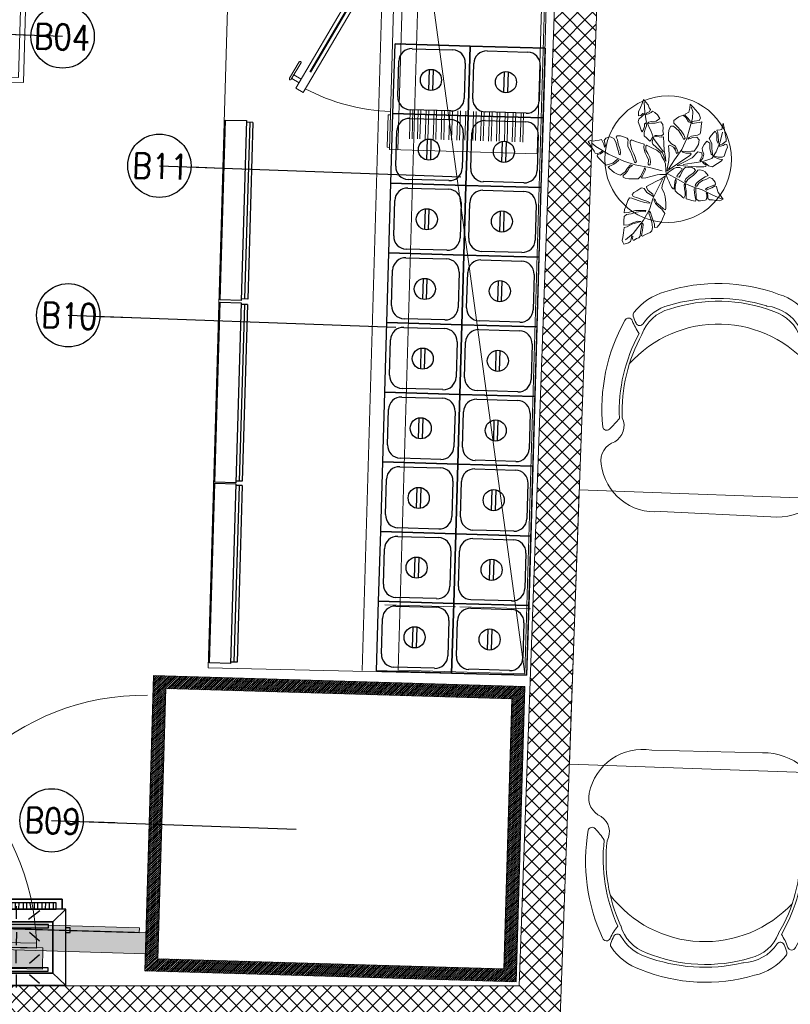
# Model space of a CAD drawing. Header units: millimetres. Extents: x 256680 to 410391, y -77299 to -22623.
# Tile 6 of 202: x 259610 to 261436, y -30988 to -28656. Entities that reach past the tile are written whole.
import ezdxf

# ---------------------------------------------------------------- set-up
doc = ezdxf.new("R2010")
doc.units = ezdxf.units.MM
doc.header["$LTSCALE"] = 2.5
doc.linetypes.add('DASHDOT2', pattern=[0.5, 0.25, -0.125, 0, -0.125])
doc.linetypes.add('DASHED', pattern=[19.05, 12.7, -6.35])
for name, color, linetype, lineweight in [('A-WALL', 7, 'Continuous', 30), ('CKD Equipments', 252, 'Continuous', 0), ('ELEVATION 1', 143, 'Continuous', 18), ('ELEVATION 3', 23, 'Continuous', 13), ('ELEVATION 4', 157, 'Continuous', 9), ('Equipments CKD', 252, 'Continuous', 0), ('FURNITURES', 30, 'Continuous', 15), ('HATCH LIGHT', 250, 'Continuous', 0), ('K Equipment', 30, 'Continuous', 9), ('ROOM TEXT', 7, 'Continuous', 5), ('TREES', 55, 'Continuous', 5)]:
    doc.layers.add(name, color=color, linetype=linetype, lineweight=lineweight)
for name, color, linetype in [('EQUI.', 4, 'Continuous'), ('FAINTEQUIP', 253, 'Continuous'), ('kitchen equip1', 8, 'Continuous')]:
    doc.layers.add(name, color=color, linetype=linetype)
doc.styles.add('MTEXT', font='romans.shx', dxfattribs={"width": 0.85})
doc.styles.get("Standard").update_dxf_attribs({"font": 'GOTHIC.TTF'})
doc.dimstyles.new('AJKD_30', dxfattribs={"dimscale": 30, "dimtxt": 2, "dimasz": 1, "dimexe": 0.8, "dimexo": 0.8, "dimgap": 0.5, "dimtad": 1, "dimdec": 0, "dimzin": 0, "dimdsep": 46, "dimtxsty": 'Standard', "dimblk": 'ARCHTICK', "dimcen": 0.125, "dimclrd": 251, "dimclre": 251, "dimclrt": 42, "dimadec": 0, "dimazin": 0, "dimtfac": 1, "dimtdec": 0, "dimtix": 1, "dimtmove": 0, "dimatfit": 3, "dimfxl": 1, "dimtolj": 1, "dimtzin": 0, "dimarcsym": 1})

# ---------------------------------------------------------------- blocks, each defined once
blk = doc.blocks.new('04P-CH~1')
blk.add_line((-0.6031, 0.6002), (-0.3259, 0.597))
for centre, radius, start, end in [((-0.6123, 0.4516), 0.1489, 86.4583, 170.8444), ((-0.3081, 0.4618), 0.1363, 9.1324, 97.5079), ((-0.7092, 0.4672), 0.0508, 170.8444, 251.0023), ((-0.2234, 0.474), 0.0508, 290.5941, 10.752), ((-0.7491, 0.3792), 0.0464, 334.7034, 59.6721), ((-0.181, 0.3871), 0.0464, 121.9243, 206.893), ((-0.0151, 0.2198), 0.2488, 135.03, 143.5831), ((-0.184, 0.3885), 0.01, 12.6352, 135.03), ((-0.3026, 0.3344), 0.456, 173.9296, 208.6243), ((-0.7462, 0.3807), 0.01, 46.5664, 168.9611), ((-0.9103, 0.2073), 0.2488, 38.0132, 46.5664), ((-0.6261, 0.3299), 0.456, 332.972, 7.6668), ((-0.3125, 0.3391), 0.4025, 176.9457, 208.3688), ((-0.3123, 0.339), 0.3954, 177.0537, 208.5232), ((-0.6165, 0.3348), 0.3954, 333.0732, 4.5427), ((-0.6164, 0.3348), 0.4025, 333.2275, 4.6507), ((-0.465, 0.421), 0.2985, 220.6848, 320.3883), ((-0.5509, 0.0634), 0.1433, 143.887, 158.5326), ((-0.5651, 0.1825), 0.1, 198.8658, 254.7715), ((-0.3595, 0.1854), 0.1, 286.8249, 342.7306), ((-0.3704, 0.0659), 0.1433, 23.0638, 37.7094), ((-0.6657, 0.118), 0.01, 32.6756, 154.5721), ((-0.5651, 0.1825), 0.1095, 212.6756, 265.1902), ((-0.3595, 0.1854), 0.1095, 286.8249, 328.9208), ((-0.2571, 0.1237), 0.01, 27.0243, 148.9208), ((-0.3704, 0.0659), 0.1371, 18.8979, 27.0243), ((-0.6935, 0.1195), 0.01, 200.826, 338.5326), ((-0.6722, 0.1012), 0.01, 162.6985, 217.1873), ((-0.5509, 0.0634), 0.1371, 154.5721, 162.6985), ((-0.3595, 0.1854), 0.1445, 286.8249, 324.409), ((-0.2501, 0.1071), 0.01, 324.409, 18.8979), ((-0.2294, 0.126), 0.01, 203.0638, 340.7704), ((-0.5651, 0.1825), 0.1445, 217.1873, 254.7715), ((-0.4661, 0.4573), 0.3918, 251.3562, 290.2402), ((-0.4624, 0.4792), 0.4208, 254.8305, 288.6631), ((-0.5751, 0.0635), 0.01, 75.1708, 85.1902), ((-0.4661, 0.456), 0.435, 251.649, 289.9474)]:
    blk.add_arc(centre, radius, start, end)
blk = doc.blocks.new('Table chair 1')
at = {"layer": 'FURNITURES'}
blk.add_lwpolyline([(-325, 325), (-325, -325), (325, -325), (325, 325)], close=True, dxfattribs=at)
at = {"layer": 'FURNITURES', "xscale": 946.5666576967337, "yscale": 946.5666576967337, "zscale": 946.5666576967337, "rotation": 180}
blk.add_blockref('04P-CH~1', (-439.7, 845.5), dxfattribs=at)
at = {"layer": 'FURNITURES', "xscale": -946.5666576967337, "yscale": 946.5666576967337, "zscale": 946.5666576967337}
blk.add_blockref('04P-CH~1', (-439.7, -850), dxfattribs=at)
blk = doc.blocks.new('sdfvx')
at = {"layer": 'TREES'}
for p, q in [((2.9, 3.2), (23.7, -7.5)), ((23.7, -7.5), (56.9, -26.3)), ((56.9, -26.3), (77.7, -35.4)), ((77.7, -35.4), (104.4, -43.9)), ((104.4, -43.9), (135.7, -59.1)), ((135.7, -59.1), (160.2, -69.7))]:
    blk.add_line(p, q, dxfattribs=at)
for points in [[(-1.3, 38.9), (-10.2, 63.8), (-20.1, 72.7), (-38.5, 89.1), (-41, 94.8), (-40, 99.2), (-37.3, 106.3), (-39.7, 109.6), (-43.8, 101.4), (-47.3, 97), (-51.7, 101.3), (-56.3, 106.6), (-63.8, 112.6), (-64.3, 123), (-61.4, 131.8), (-57.4, 142.4), (-57.9, 150.7), (-62.5, 147.3), (-63.1, 140.3), (-66.7, 129.6), (-69.9, 124.7), (-73, 128.9), (-76.7, 141), (-81.1, 153.7), (-79.6, 161.3), (-71, 168.8), (-62.4, 177.1), (-67.7, 177.4), (-73.1, 171.6), (-80.7, 171), (-79.9, 182.5), (-74.7, 195), (-69.7, 206.8), (-65.6, 218.2), (-52.1, 202.6), (-49.2, 193.9), (-45.2, 189.6), (-48.3, 182.9), (-55.8, 179.5), (-58.2, 174.4), (-51.6, 177.2), (-43.2, 180.6), (-40.1, 184.7), (-32.8, 180.7), (-24.7, 173.7), (-18.8, 162.9), (-29.3, 155.8), (-42, 154.3), (-50.9, 153), (-51.1, 148.9), (-42.3, 149.3), (-31.9, 149.5), (-21.4, 153), (-15.1, 153.7), (-10, 145.9), (-8.3, 134.5), (-9.4, 127.2), (-7.5, 117.4), (-13.9, 112.9), (-26.6, 113.9), (-32.9, 113.6), (-33, 110.2), (-27.1, 110.6), (-14, 109.2), (-8.2, 109.6), (-7.2, 90.4), (-5.9, 70.7), (-1.8, 49.8)], [(165.3, 149.4), (168, 135.7), (170.3, 123.2), (173.6, 104), (174.2, 97.3), (162.8, 88.9), (155.4, 86.4), (153.3, 82.6), (157.9, 82.5), (165.2, 84.5), (171.4, 88.6), (176.4, 87.9), (177.7, 79.6), (174, 71.6), (168.5, 54.1), (162.5, 51.5), (150.8, 51.1), (141, 53.5), (137.8, 52), (142, 49.8), (155.1, 45.4), (163, 44.3), (161, 40.6), (154.2, 36), (144.2, 29.8), (134.1, 22.7), (122.5, 26.3), (113, 34.8), (105.2, 36.9), (109.2, 32.8), (116.2, 28.3), (115.5, 23.8), (108.8, 23.2), (87.1, 23.3), (50.4, 25.6), (31.9, 26.7), (52.7, 37.4), (75.6, 49.3), (91.7, 66.2), (103.1, 64), (104.3, 54.8), (97.8, 41.5), (99.6, 39.8), (106.4, 48.4), (109, 59.7), (105.8, 69.2), (104.5, 77.5), (110, 87.8), (118, 97.8), (126.8, 91.5), (127.1, 76.3), (130.8, 60.1), (135.3, 55.9), (133.8, 66.7), (132, 78.6), (132.6, 89.7), (128.7, 98.3), (124.6, 105), (130.5, 114.2), (137.8, 122.3), (142.4, 126.7), (147.2, 117.4), (147.2, 99.7), (150.4, 90.6), (152.3, 96.9), (151.2, 113.8), (150.3, 121.5), (146.8, 129.1), (156.6, 130.2), (161.3, 131.1)], [(-226.4, 96.3), (-222.5, 90.6), (-218.1, 84.3), (-214.3, 76.7), (-209.3, 68.5), (-205.8, 62.3), (-199.3, 61.8), (-192.5, 63.4), (-185, 69.4), (-184.2, 65.8), (-190.2, 60.5), (-199.7, 59.2), (-200.3, 54.9), (-197, 50), (-189, 41.8), (-182.1, 34.7), (-173.8, 27.7), (-164.1, 30.8), (-154.9, 33.8), (-148, 39), (-141.9, 44.3), (-137.8, 41.9), (-144.9, 35.5), (-151.8, 30.7), (-159.8, 27.1), (-164.9, 25.1), (-168.4, 22.1), (-163.4, 17.4), (-150.9, 6.4), (-141, 1.5), (-132.1, -0.7), (-118.9, 8.4), (-112.5, 19.4), (-103.6, 28.7), (-97.7, 26.9), (-106.5, 20.7), (-112, 10.1), (-119.2, 2.7), (-124.9, -2.6), (-124.6, -7.1), (-118.5, -10.1), (-108.5, -11.6), (-96.6, -11.5), (-81.3, -12), (-74.5, -4.6), (-66.8, 9.3), (-62, 21.4), (-59.9, 14.5), (-66.7, 0.5), (-70.1, -4.8), (-71.8, -7.6), (-70, -10.1), (-59.2, -8.5), (-44.6, -5.3), (-36.4, -3.4), (-25.8, -0.1), (-18.2, 1), (-0.1, 1), (-1.3, 14.4), (-2.3, 32.1), (-6.4, 42.9), (-13, 52.6), (-16.8, 62.8), (-27.5, 71), (-39.3, 77.5), (-56.6, 86.2), (-59.3, 82.6), (-58.7, 71.5), (-53.1, 61.5), (-47.6, 50.5), (-45.4, 38.3), (-46.3, 28.8), (-49.6, 27.5), (-52.7, 30.6), (-50.9, 43.1), (-57.1, 55.4), (-61.2, 63.5), (-64.8, 78.1), (-64.2, 88.6), (-76.4, 92.5), (-88.6, 96.5), (-100.7, 101.3), (-104.7, 97.9), (-104.8, 90.9), (-99.2, 72), (-94.2, 60.8), (-90.2, 51.4), (-86.5, 37.2), (-91.3, 34.8), (-97.1, 49.7), (-102.7, 65.5), (-110.9, 82.1), (-111.5, 93.2), (-109.9, 101.8), (-113.6, 106.3), (-126.6, 110.8), (-132.6, 112.5), (-142.2, 112.6), (-145.3, 109.5), (-141.2, 101.4), (-139, 88.8), (-133.4, 73), (-132.6, 63.2), (-133.4, 57.6), (-136.8, 58.5), (-138.6, 67.1), (-142, 80.4), (-145.6, 95), (-151.7, 105.1), (-161.5, 110.5), (-166.9, 109.5), (-174.9, 105.8), (-180.3, 99.1), (-175.7, 85.2), (-179.4, 80.5), (-180.9, 88.6), (-184.6, 96.6), (-187.4, 101.9), (-194.7, 99.9), (-204.5, 99.1), (-210.9, 97.3), (-219.5, 99)], [(165.1, -71.2), (159.6, -74.1), (154.6, -75.3), (145.4, -74.3), (134.4, -73), (125.4, -72.4), (121.2, -68.6), (120.5, -61.7), (119.5, -53.5), (116.4, -52.4), (117.8, -58.4), (118, -66.2), (116.4, -72.4), (113.3, -73.9), (106.1, -74.4), (99.3, -75.4), (93.8, -75.2), (87.5, -69.5), (86.7, -57.8), (86.1, -48.1), (85.7, -40), (81.7, -40.7), (82.2, -53), (84, -64.8), (85.6, -72.1), (86, -76), (83.9, -76.7), (74, -74.3), (65.6, -71.8), (57.6, -69.4), (58.1, -59.2), (57.7, -46.3), (56.1, -35.4), (56.3, -29.3), (53.9, -26.1), (52.1, -29.7), (53, -40.8), (55.2, -50.7), (54.8, -59.7), (51.1, -67.5), (47, -64.7), (41.7, -59.4), (33.7, -54.4), (25.8, -46.5), (26, -34.3), (29.2, -20.6), (28.5, -12.1), (25.8, -15.3), (24.9, -21.9), (24.1, -31.8), (23, -37.1), (23.3, -41.6), (20.5, -41.2), (16.6, -36.5), (11.4, -28), (8.7, -20.2), (4, -10.5), (0, 0), (6.9, 7.7), (15.7, 13.2), (22, 18.4), (29.3, 20.6), (39.7, 20.7), (46, 17.5), (43.2, 11.8), (36.5, 3.4), (32.2, -2.1), (31.3, -6.4), (37.3, -7.3), (41.9, -1.5), (48.6, 13.3), (52.7, 19.4), (56.9, 21.7), (65.2, 21.5), (75, 20.1), (81.5, 18.5), (84.9, 12.6), (78.6, 5.1), (66, -4.3), (57.2, -11.8), (54.6, -18.8), (56.7, -22), (62.7, -14.2), (71.1, -7.3), (79.6, -1.5), (86.6, 6.9), (92, 13.2), (97.6, 14), (106.7, 12), (113.3, 8.8), (122.3, -2.1), (113.4, -6), (97.1, -16.5), (89.3, -23.5), (85.4, -28.4), (84.1, -33.3), (89, -32.7), (94.3, -24.8), (105.1, -16.7), (114.6, -13.3), (125.3, -8), (133, -10.7), (138.6, -16.4), (142.1, -21.4), (143.2, -27.9), (131.4, -33), (120.9, -37), (114.1, -41.5), (116.9, -44.5), (124.5, -40.7), (132, -37.9), (142.5, -32.1), (145.8, -33.8), (147.3, -38.9), (151, -51.6), (157.4, -60.3), (163.3, -68.5)], [(-123.3, -201.7), (-115.2, -199.8), (-109.7, -197.5), (-103.9, -193.6), (-101.9, -186.6), (-99.6, -177.6), (-96.6, -178.6), (-97.7, -186.2), (-96.2, -190.1), (-93, -189.5), (-86.1, -185.3), (-79.5, -182.6), (-75.7, -177.9), (-74, -166.3), (-71.8, -151), (-70.6, -142.4), (-67.8, -140.7), (-66.9, -145.5), (-68.2, -160.6), (-71.6, -175.8), (-68.4, -178.3), (-59.5, -173.5), (-52.9, -170.8), (-46.7, -167.6), (-41.8, -162.6), (-39.4, -153.1), (-41.9, -137.7), (-45.2, -124.7), (-50, -111.1), (-48.8, -106), (-45.6, -109.1), (-43.5, -116.7), (-39.5, -128.1), (-33.8, -143), (-33.6, -152.9), (-25.7, -152.5), (-17.5, -141.2), (-13.6, -136), (-10.4, -128.2), (-3.8, -112.8), (-12.3, -100), (-21, -93.4), (-31.4, -83.1), (-34.5, -75.4), (-35.3, -70.1), (-32.1, -73.1), (-28, -81), (-18.3, -89.1), (-7.8, -99), (-2.4, -101.8), (-1.3, -97.3), (-1.1, -81.2), (-2.8, -64.4), (-6.2, -52), (-12.8, -40.1), (-11.6, -31.5), (-1.8, -3.3), (-15.6, -12.7), (-30.1, -19.5), (-56.8, -34.4), (-57, -36.5), (-52.4, -45.6), (-38.5, -56.1), (-36.4, -63.7), (-41.7, -60.3), (-56.4, -51.8), (-64.2, -39.6), (-70.3, -38.2), (-71, -37.8), (-73.4, -39.2), (-84.9, -46.4), (-93.4, -51.9), (-98.3, -56.9), (-95.6, -63), (-83.6, -66.8), (-70.3, -71.8), (-53.5, -77.8), (-46.3, -81.5), (-49.5, -82.1), (-63.3, -80.6), (-81.6, -74.3), (-99.8, -67.6), (-106.5, -67.1), (-111.7, -74.2), (-116.5, -89.6), (-120.7, -100.9), (-122.1, -110.6), (-110.6, -109.6), (-88.9, -103.4), (-71.2, -103.3), (-59.3, -103.5), (-60.4, -107.5), (-73.3, -106.7), (-86.6, -108.9), (-101.8, -113.5), (-115.1, -115.7), (-121.6, -121.5), (-122.8, -133.3), (-123.1, -146.2), (-109.4, -145.1), (-97.1, -139.1), (-81.9, -134.5), (-73.3, -135.7), (-83.6, -138.9), (-99.9, -143.8), (-113.4, -151.2), (-121.9, -152.6), (-124.2, -168.4), (-126.1, -181.6), (-127.3, -190.3), (-125.5, -195.2)]]:
    blk.add_lwpolyline(points, close=True, dxfattribs=at)
for points in [[(-7.7, 66.8), (-34.5, 102.6), (-43.2, 125.8), (-58.3, 156.2), (-62.1, 181.6), (-63.4, 210.4)], [(2.2, 10.2), (5, 26.5), (7.7, 41.8), (8.4, 57.4), (7.3, 73.8), (6.7, 84), (10.9, 85.4), (20.8, 79.9), (26.7, 71.5), (30.3, 61.8), (35.2, 64.2), (32.3, 72.2), (26.8, 83.1), (15.1, 89.8), (6.3, 99.2), (6.9, 110.2), (7.1, 121.9), (9.1, 132.2), (13.9, 141.1), (21, 141.1), (36.3, 127.8), (44, 114.5), (50.8, 101.9), (54.9, 105.9), (50.8, 116.1), (43.8, 127.2), (30.5, 140.8), (22.2, 149.5), (22.3, 157.1), (29.8, 163.6), (36.9, 167.7), (48.9, 173), (57.9, 165.2), (64.3, 153.6), (70.6, 151.7), (68.9, 157.5), (61, 166.2), (54, 173.3), (55.4, 176.1), (65.7, 181.2), (68.5, 193.5), (70.1, 204.9), (77.6, 196.7), (85.9, 187.4), (95.3, 175.5), (99.2, 163.8), (95.7, 157.2), (81.7, 155.2), (73.9, 153.2), (76.3, 148.9), (88.2, 150.7), (97, 152), (103.2, 153.1), (101.4, 140.7), (100.2, 128.7), (98.3, 118.9), (91.2, 115.3), (73.5, 112.3), (66.4, 108.3), (63.1, 103.2), (69.4, 104.8), (77, 108.3), (88.7, 108.6), (96.2, 101), (93.8, 87.6), (88.4, 78.3), (81.4, 68.2), (73.3, 68.3), (56, 67.8), (45, 68.4), (48.1, 65.4), (57.4, 63), (70.4, 62.2), (72.5, 59.3), (68.4, 55.4), (58.9, 49.1), (48.3, 42.1), (2.2, 10.2)], [(7.1, 16.6), (24.6, 42.9), (45.7, 73.3), (59.9, 105.2), (68.8, 135.8), (76.5, 164.5), (77.1, 183.1), (72.5, 197)], [(49, 29.8), (74.4, 33.8), (106, 38.8), (132.5, 47.2), (145.5, 66.6), (156.7, 95.3), (163.7, 123.1)], [(-11.4, 11.4), (-48.8, 21.2), (-90, 28.5), (-123.3, 39), (-167.1, 59.3), (-204.3, 81.9), (-215.3, 91.4)], [(-10.9, -12.4), (-38, -67.1), (-48.5, -100.9), (-65.4, -131.7), (-95.4, -170.4), (-117.8, -189)]]:
    blk.add_lwpolyline(points, dxfattribs=at)
for radius, start, end in [(74.1, 67.956, 75.265), (74.1, 51.3208, 54.2527), (101.6, 19.2215, 20.0213), (74.1, 9.8228, 13.0821), (101.6, 238.6692, 240.9865)]:
    blk.add_arc((2.6, 7.3), radius, start, end, dxfattribs=at)
blk = doc.blocks.new('G$C90A9299F')
at = {"layer": 'CKD Equipments'}
h = blk.add_hatch(dxfattribs=at)
h.set_pattern_fill('ANSI36', color=55, angle=360)
h.set_pattern_definition([(135, (-2880078.5, -3501379.5), (-6.1739260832, 1.6837980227), [7.9375, -1.5875, 0, -1.5875])])
h.paths.add_polyline_path([(598, 896), (610, 896), (610, 1465), (598, 1465)])
at = {"layer": 'CKD Equipments', "ltscale": 0.25}
h = blk.add_hatch(dxfattribs=at)
h.set_pattern_fill('ANSI31', color=4)
h.set_pattern_definition([(45, (-606493, 32858.5), (-2.24506403, 2.24506403), [])])
h.paths.add_polyline_path([(0, 880), (700, 880), (700, 0), (0, 0)])
h.paths.add_polyline_path([(30, 850), (670, 850), (670, 30), (30, 30)], flags=16)
at = {"layer": 'FAINTEQUIP'}
h = blk.add_hatch(dxfattribs=at)
h.set_pattern_fill('INSUL', color=4, angle=90)
h.set_pattern_definition([(360, (-12508187.531, 260434.304), (2e-14, 9.525), []), (360, (-12508187.531, 260437.479), (2e-14, 9.525), [3.175, -3.175]), (360, (-12508187.531, 260440.654), (2e-14, 9.525), [3.175, -3.175])])
h.paths.add_polyline_path([(609, 880), (609, 1480), (659, 1480), (659, 880)])
at = {"layer": 'CKD Equipments', "elevation": 0.1}
blk.add_lwpolyline([(609, 880), (609, 1480), (659, 1480), (659, 880), (609, 880)], dxfattribs=at)
blk.add_lwpolyline([(598, 896), (610, 896), (610, 1465), (598, 1465)], close=True, dxfattribs=at)
at = {"layer": 'CKD Equipments', "ltscale": 0.25}
blk.add_lwpolyline([(0, 880), (700, 880), (700, 0), (0, 0), (0, 880)], dxfattribs=at)
blk.add_lwpolyline([(30, 850), (670, 850), (670, 30), (30, 30)], close=True, dxfattribs=at)
at = {"layer": 'CKD Equipments'}
blk.add_arc((631, 881.8, 0.1), 584.2, 93.243, 178.8996, dxfattribs=at)
blk = doc.blocks.new('SAA311A')
for p, q in [((8868, -106.88), (8874.92, -106.88)), ((8868, -107.5), (8874.92, -107.5)), ((8868, -108.75), (8874.92, -108.75)), ((8868, -109.37), (8874.92, -109.37)), ((8868, -110.62), (8874.92, -110.62)), ((8868, -111.25), (8874.92, -111.25)), ((8868, -112.5), (8874.92, -112.5)), ((8868, -113.12), (8874.92, -113.12)), ((8868, -114.38), (8874.92, -114.38)), ((8868, -115), (8874.92, -115)), ((8868, -116.25), (8874.92, -116.25)), ((8868, -116.87), (8874.92, -116.87)), ((8868, -118.12), (8874.92, -118.12)), ((8868, -118.75), (8874.92, -118.75)), ((8868, -120), (8874.92, -120)), ((8868, -120.62), (8874.92, -120.62)), ((8868, -121.88), (8874.92, -121.88)), ((8868, -122.5), (8874.92, -122.5)), ((8868, -123.75), (8874.92, -123.75)), ((8868, -124.37), (8874.92, -124.37)), ((8868, -125.62), (8874.92, -125.62)), ((8868, -126.25), (8874.92, -126.25)), ((8868, -127.5), (8874.92, -127.5)), ((8868, -128.12), (8874.92, -128.12)), ((8868, -129.38), (8874.92, -129.38)), ((8868, -130), (8874.92, -130)), ((8868, -131.25), (8874.92, -131.25)), ((8868, -131.87), (8874.92, -131.87)), ((8868, -133.12), (8874.92, -133.12)), ((8868, -133.75), (8874.92, -133.75)), ((8822.72, -138.42), (8863.74, -160.99)), ((8826.85, -138.42), (8864.7, -159.24)), ((8863.74, -160.99), (8864.7, -159.24))]:
    blk.add_line(p, q)
for points in [[(8877.66, -138.42), (8821.66, -138.42), (8821.66, -103.42), (8877.66, -103.42)], [(8877.66, -138.42), (8821.66, -138.42), (8821.66, -136.43), (8877.66, -136.43)], [(8862.43, -160.27), (8861.47, -162.01), (8860.6, -161.53), (8861.56, -159.79)]]:
    blk.add_lwpolyline(points, close=True)
at = {"const_width": 0.498}
blk.add_lwpolyline([(8859.86, -157.71), (8824.79, -138.42)], dxfattribs=at)
blk.add_lwpolyline([(8869.4, -138.42), (8869.4, -138.92), (8877.12, -138.92), (8877.12, -138.42)])
blk.add_lwpolyline([(8861.79, -162.47), (8861.79, -162.47, -0.414214), (8861.45, -162.57), (8857.53, -160.41, -0.414214), (8857.43, -160.07), (8857.43, -160.07, -0.414214), (8857.77, -159.97), (8861.69, -162.13, -0.414214)], format="xyb", close=True)
blk.add_arc((8822.72, -138.42), 45.86, 333.619, 0)
blk = doc.blocks.new('G$CD5B1A49A')
at = {"color": 3}
for points in [[(490, 186.8), (490, 210), (17, 210), (17, 186.8)], [(17, 186.8), (17, 210), (490, 210), (490, 186.8)], [(37, 186.6), (37.1, 201), (37.1, 201)], [(47.4, 188.9), (47.5, 200.9), (47.5, 200.9)], [(55.4, 188.9), (55.5, 200.9), (55.5, 200.9)], [(65.8, 188.8), (65.9, 200.8), (65.9, 200.8)], [(73.8, 188.7), (73.9, 200.7), (73.9, 200.7)], [(81.8, 188.6), (81.9, 200.6), (81.9, 200.6)], [(92.2, 188.6), (92.3, 200.6), (92.3, 200.6)], [(101, 188.5), (101.1, 200.5), (101.1, 200.5)], [(110.6, 188.4), (110.7, 200.4), (110.7, 200.4)], [(119.4, 188.3), (119.5, 200.3), (119.5, 200.3)], [(123.7, 161.6), (123.8, 192.8), (123.8, 192.8)], [(127.4, 188.3), (127.5, 200.3), (127.5, 200.3)], [(137.8, 188.2), (137.9, 202.6), (137.9, 202.6)], [(145.8, 188.1), (145.9, 202.5), (145.9, 202.5)], [(153.8, 188), (153.9, 202.4), (153.9, 202.4)], [(164.2, 188), (164.3, 202.4), (164.3, 202.4)], [(172.2, 187.9), (172.3, 202.3), (172.3, 202.3)], [(182.6, 187.8), (182.7, 202.2), (182.7, 202.2)], [(190.6, 187.7), (190.7, 202.1), (190.7, 202.1)], [(198.6, 187.7), (198.7, 202.1), (198.7, 202.1)], [(209, 187.6), (209.1, 202), (209.1, 202)], [(217, 187.5), (217.1, 201.9), (217.1, 201.9)], [(227.4, 187.4), (225.9, 201.8), (225.9, 201.8)], [(235.4, 187.3), (235.5, 201.7), (235.5, 201.7)], [(244.2, 187.3), (244.3, 201.7), (244.3, 201.7)], [(254.6, 187.2), (254.7, 201.6), (254.7, 201.6)], [(262.6, 187.1), (262.7, 201.5), (262.7, 201.5)], [(270.6, 187.1), (270.7, 201.5), (270.7, 201.5)], [(281, 187), (281.1, 201.4), (281.1, 201.4)], [(289, 186.9), (289.1, 201.3), (289.1, 201.3)], [(299.4, 186.8), (299.5, 201.2), (299.5, 201.2)], [(307.4, 186.7), (307.5, 201.1), (307.5, 201.1)], [(315.4, 186.7), (315.5, 201.1), (315.5, 201.1)], [(325.8, 186.6), (325.9, 201), (325.9, 201)], [(333.8, 186.5), (333.9, 200.9), (333.9, 200.9)], [(342.6, 186.4), (342.7, 200.8), (342.7, 200.8)], [(352.2, 188), (352.3, 200.8), (352.3, 200.8)], [(361, 187.9), (361.1, 200.7), (361.1, 200.7)], [(370.6, 187.8), (370.7, 200.6), (370.7, 200.6)], [(379.4, 187.7), (379.5, 200.5), (379.5, 200.5)], [(381.3, 163.2), (381.4, 193.6), (381.4, 193.6)], [(387.4, 187.7), (387.5, 200.5), (387.5, 200.5)], [(397.8, 187.6), (397.9, 200.4), (397.9, 200.4)], [(405.8, 187.5), (405.9, 200.3), (405.9, 200.3)], [(416.2, 187.4), (413.9, 200.2), (413.9, 200.2)], [(424.2, 187.4), (424.3, 200.2), (424.3, 200.2)], [(432.2, 187.3), (432.3, 200.1), (432.3, 200.1)], [(442.6, 187.2), (442.7, 201.6), (442.7, 201.6)], [(450.6, 187.1), (450.7, 201.5), (450.7, 201.5)], [(459.4, 187.1), (459.5, 201.5), (459.5, 201.5)], [(467.7, 156.5), (498.2, 186.8), (498.2, 186.8)], [(469, 187), (469.1, 201.4), (469.1, 201.4)], [(31.3, 156.5), (0.6, 184.4), (0.6, 184.4)], [(92.5, 161.7), (68.6, 182.6), (68.6, 182.6)], [(152.5, 161.5), (179, 183.8), (179, 183.8)], [(350.9, 163.3), (326.2, 183.3), (326.2, 183.3)], [(410.1, 163.1), (436.6, 183), (436.6, 183)], [(498, 131.6), (508.4, 131.6), (508.4, 142), (498, 142)], [(92.4, 131.3), (68.3, 109), (68.3, 109)], [(123.6, 131.2), (123.5, 100), (123.5, 100)], [(154, 131.1), (178.7, 110.2), (178.7, 110.2)], [(353.2, 132.1), (325.9, 109.7), (325.9, 109.7)], [(381.2, 132), (381.1, 101.6), (381.1, 101.6)], [(412.4, 131.9), (436.3, 111.8), (436.3, 111.8)], [(94.6, 57.7), (68.2, 77.8), (68.2, 77.8)], [(123.4, 57.6), (123.5, 88), (123.5, 88)], [(153.8, 57.5), (178.6, 77.4), (178.6, 77.4)], [(353, 56.9), (325.8, 79.3), (325.8, 79.3)], [(381, 58.4), (381.1, 89.6), (381.1, 89.6)], [(412.2, 58.3), (436.2, 79), (436.2, 79)], [(31.3, 34.7), (0, 6.8), (0, 6.8)], [(94.5, 30.5), (68, 10.6), (68, 10.6)], [(123.3, 30.4), (123.2, 0), (123.2, 0)], [(153.7, 30.3), (178.4, 10.2), (178.4, 10.2)], [(352.9, 32.1), (325.6, 11.3), (325.6, 11.3)], [(380.9, 32), (380.8, 0.8), (380.8, 0.8)], [(412.1, 31.9), (436, 11), (436, 11)], [(467.7, 34.7), (497.6, 6.8), (497.6, 6.8)]]:
    blk.add_lwpolyline(points, dxfattribs=at)
for points in [[(498.2, 186.8), (0, 186.8), (0, 6.8), (498.2, 6.8)], [(475.5, 201.3), (29, 201.3), (29, 186.8), (475.5, 186.7)], [(467.7, 156.5), (467.7, 34.7), (31.3, 34.7), (31.3, 156.5)], [(31.3, 34.7), (467.7, 34.7), (467.7, 156.5), (31.3, 156.5)], [(457.3, 150.1), (43.7, 150.1), (43.6, 141.9), (457.3, 141.9)], [(43.6, 141.9), (457.3, 141.9), (457.3, 150.1), (43.6, 150.1)], [(456.9, 47.7), (45.7, 47.7), (45.7, 39.4), (456.9, 39.4)], [(45.7, 39.4), (456.9, 39.4), (456.9, 47.7), (45.7, 47.7)]]:
    blk.add_lwpolyline(points, close=True, dxfattribs=at)
blk = doc.blocks.new('_ArchTick')
at = {"color": 0, "linetype": 'ByBlock', "const_width": 0.15}
blk.add_lwpolyline([(-0.5, -0.5), (0.5, 0.5)], dxfattribs=at)

msp = doc.modelspace()

# ---------------------------------------------------------------- hatches: boundary and pattern name
at = {"layer": 'HATCH LIGHT', "true_color": 0x636466}
h = msp.add_hatch(dxfattribs=at)
h.set_pattern_fill('ANSI32', color=251, scale=6)
h.set_pattern_definition([(45, (193310.04, -46725.026), (-40.411153, 40.411153), []), (45, (193336.98, -46725.026), (-40.411153, 40.411153), [])])
h.paths.add_polyline_path([(270452.9, -32590), (270258.9, -32638.8), (270440.5, -33359.7), (257887.8, -33359.6, -0.000263), (257873.3, -33559.6), (270697.1, -33559.7)])
h.paths.add_polyline_path([(258301.8, -25157.1), (258101.7, -25157.1, -0.011972), (257620.5, -34256), (257821.1, -34256, 0.01196)])
h.paths.add_polyline_path([(258285.4, -25697.6), (267964.3, -26046.6, 0.003501), (268458.4, -26800.6), (268626, -26691.5), (268075.9, -25850.5), (258291.6, -25497.7, -0.000262)])
h = msp.add_hatch(dxfattribs=at)
h.set_pattern_fill('ANSI37', color=251, scale=8)
h.set_pattern_definition([(45, (193310.04, -46725.026), (-17.960512, 17.960512), []), (135, (193310.04, -46725.026), (-17.960512, -17.960512), [])])
edge = h.paths.add_edge_path()
edge.add_line((261078.9, -25798.3), (258285.4, -25697.6))
edge.add_arc((67888, -19659.4), 190493.1, 356.573537, 358.183559, ccw=False)
edge.add_line((258040.6, -31044.7), (260889.8, -31044.7))
edge.add_line((260889.8, -31044.7), (261016.3, -27535.7))
edge.add_line((261016.3, -27535.7), (260916.4, -27532.1))
edge.add_line((260916.4, -27532.1), (260887.1, -28343.5))
edge.add_line((260887.1, -28343.5), (260887.1, -28343.5))
edge.add_line((260887.1, -28343.5), (260822.3, -30142.4))
edge.add_line((260822.3, -30142.4), (260793.3, -30944.7))
edge.add_line((260793.3, -30944.7), (258161.6, -30944.7))
edge.add_line((258161.6, -30944.7), (258287.7, -27449.3))
edge.add_line((258287.7, -27449.3), (259287, -27485.3))
edge.add_line((259287, -27485.3), (259328.4, -27486.8))
edge.add_line((259328.4, -27486.8), (259332, -27386.9))
edge.add_line((259332, -27386.9), (258291.3, -27349.3))
edge.add_line((258291.3, -27349.3), (258347.2, -25799.9))
edge.add_line((258347.2, -25799.9), (259846.2, -25853.9))
edge.add_line((259846.2, -25853.9), (259835.4, -26153.7))
edge.add_line((259835.4, -26153.7), (259812, -26801.7))
edge.add_line((259812, -26801.7), (259809.3, -26874.9))
edge.add_line((259809.3, -26874.9), (259909.3, -26878.5))
edge.add_line((259909.3, -26878.5), (259946.1, -25857.5))
edge.add_line((259946.1, -25857.5), (260975.4, -25894.7))
edge.add_line((260975.4, -25894.7), (260948.8, -26632.7))
edge.add_line((260948.8, -26632.7), (261048.7, -26636.3))
edge.add_line((261048.7, -26636.3), (261078.9, -25798.3))

# ---------------------------------------------------------------- linework, layer by layer
at = {"layer": 'CKD Equipments'}
msp.add_line((260806.8, -30205.5), (260559.8, -28397.5), dxfattribs=at)
for points in [[(259630.4, -28405.4), (259619.4, -28805.3), (259019.6, -28788.8), (259030.6, -28388.9), (259630.4, -28405.4)], [(260474.1, -28398.5), (260421.3, -30197.8)]]:
    msp.add_lwpolyline(points, dxfattribs=at)
for points in [[(259618.1, -28417.1), (259607.7, -28792.9), (259032, -28777.1), (259042.3, -28401.2)], [(260109.9, -28387.8), (260056.9, -30191.6), (260811.1, -30209.2), (260864, -28410), (260109.9, -28387.8)], [(260506.9, -30196.7), (260559.8, -28397.5), (260859.6, -28406.3), (260806.8, -30205.5)]]:
    msp.add_lwpolyline(points, close=True, dxfattribs=at)
at = {"layer": 'ELEVATION 1'}
for p, q in [((260793.3, -30944.7), (260916.4, -27532.1)), ((260889.8, -31044.7), (261016.3, -27535.7)), ((260793.3, -30944.7), (258161.6, -30944.7))]:
    msp.add_line(p, q, dxfattribs=at)
at = {"layer": 'ELEVATION 3'}
msp.add_circle((261146.2, -28986.6), 150, dxfattribs=at)
at = {"layer": 'EQUI.'}
for p, q in [((260494.4, -28878.5), (260499.3, -28713.5)), ((260499.3, -28713.5), (260677, -28718.7)), ((260499.3, -28713.5), (260677, -28718.7)), ((260499.3, -28713.5), (260677, -28718.7)), ((260677, -28718.7), (260499.3, -28713.5)), ((260539.6, -28724.9), (260636.1, -28727.7)), ((260539.6, -28724.9), (260636.1, -28727.7)), ((260672.2, -28883.8), (260677, -28718.7)), ((260677, -28718.7), (260672.2, -28883.8)), ((260677, -28718.7), (260854.7, -28724)), ((260677, -28718.7), (260854.7, -28724)), ((260677, -28718.7), (260854.7, -28724)), ((260854.7, -28724), (260677, -28718.7)), ((260717.3, -28730.1), (260813.8, -28732.9)), ((260717.3, -28730.1), (260813.8, -28732.9)), ((260854.7, -28724), (260849.9, -28889)), ((260505.8, -28838.2), (260508.3, -28754.4)), ((260580.1, -28774.3), (260578.7, -28823.3)), ((260588.7, -28823.6), (260590.1, -28774.6)), ((260665.7, -28759.1), (260663.2, -28842.8)), ((260683.5, -28843.4), (260686, -28759.7)), ((260757.9, -28779.5), (260756.4, -28828.5)), ((260766.4, -28828.8), (260767.9, -28779.8)), ((260843.4, -28764.3), (260840.9, -28848.1)), ((260631.8, -28872.4), (260535.4, -28869.6)), ((260489.6, -29043.6), (260494.4, -28878.5)), ((260494.4, -28878.5), (260672.2, -28883.8)), ((260494.4, -28878.5), (260672.2, -28883.8)), ((260672.2, -28883.8), (260494.4, -28878.5)), ((260534.8, -28889.9), (260631.2, -28892.7)), ((260667.3, -29048.8), (260672.2, -28883.8)), ((260672.2, -28883.8), (260667.3, -29048.8)), ((260672.2, -28883.8), (260849.9, -28889)), ((260672.2, -28883.8), (260849.9, -28889)), ((260849.9, -28889), (260672.2, -28883.8)), ((260712.5, -28895.1), (260809, -28897.9)), ((260809.6, -28877.6), (260713.1, -28874.8)), ((260849.9, -28889), (260845, -29054)), ((260500.9, -29003.3), (260503.4, -28919.5)), ((260575.3, -28939.3), (260573.9, -28988.3)), ((260583.9, -28988.6), (260585.3, -28939.6)), ((260660.8, -28924.1), (260658.4, -29007.9)), ((260678.7, -29008.5), (260681.1, -28924.7)), ((260838.5, -28929.3), (260836.1, -29013.1)), ((260753, -28944.5), (260751.6, -28993.5)), ((260761.6, -28993.8), (260763, -28944.8)), ((260627, -29037.4), (260530.5, -29034.6)), ((260484.8, -29208.6), (260489.6, -29043.6)), ((260489.6, -29043.6), (260667.3, -29048.8)), ((260489.6, -29043.6), (260667.3, -29048.8)), ((260667.3, -29048.8), (260489.6, -29043.6)), ((260529.9, -29054.9), (260626.4, -29057.8)), ((260662.5, -29213.8), (260667.3, -29048.8)), ((260667.3, -29048.8), (260662.5, -29213.8)), ((260667.3, -29048.8), (260845, -29054)), ((260667.3, -29048.8), (260845, -29054)), ((260845, -29054), (260667.3, -29048.8)), ((260707.6, -29060.1), (260804.1, -29063)), ((260804.7, -29042.7), (260708.2, -29039.8)), ((260845, -29054), (260840.2, -29219)), ((260496.1, -29168.3), (260498.6, -29084.5)), ((260570.5, -29104.4), (260569, -29153.3)), ((260579, -29153.6), (260580.5, -29104.7)), ((260656, -29089.1), (260653.5, -29172.9)), ((260673.8, -29173.5), (260676.3, -29089.7)), ((260833.7, -29094.3), (260831.2, -29178.1)), ((260748.2, -29109.6), (260746.7, -29158.5)), ((260756.7, -29158.8), (260758.2, -29109.9)), ((260622.2, -29202.5), (260525.7, -29199.6)), ((260479.9, -29373.6), (260484.8, -29208.6)), ((260484.8, -29208.6), (260662.5, -29213.8)), ((260484.8, -29208.6), (260662.5, -29213.8)), ((260662.5, -29213.8), (260484.8, -29208.6)), ((260525.1, -29220), (260621.6, -29222.8)), ((260657.6, -29378.8), (260662.5, -29213.8)), ((260662.5, -29213.8), (260657.6, -29378.8)), ((260662.5, -29213.8), (260840.2, -29219)), ((260662.5, -29213.8), (260840.2, -29219)), ((260840.2, -29219), (260662.5, -29213.8)), ((260799.9, -29207.7), (260703.4, -29204.9)), ((260840.2, -29219), (260835.4, -29384.1)), ((260702.8, -29225.2), (260799.3, -29228)), ((260491.3, -29333.3), (260493.7, -29249.5)), ((260565.6, -29269.4), (260564.2, -29318.4)), ((260574.2, -29318.7), (260575.6, -29269.7)), ((260651.1, -29254.1), (260648.7, -29337.9)), ((260669, -29338.5), (260671.4, -29254.7)), ((260828.9, -29259.4), (260826.4, -29343.1)), ((260743.3, -29274.6), (260741.9, -29323.6)), ((260751.9, -29323.9), (260753.3, -29274.9)), ((260475.1, -29538.7), (260479.9, -29373.6)), ((260479.9, -29373.6), (260657.6, -29378.8)), ((260479.9, -29373.6), (260657.6, -29378.8)), ((260657.6, -29378.8), (260479.9, -29373.6)), ((260520.2, -29385), (260616.7, -29387.8)), ((260617.3, -29367.5), (260520.8, -29364.7)), ((260652.8, -29543.9), (260657.6, -29378.8)), ((260657.6, -29378.8), (260652.8, -29543.9)), ((260657.6, -29378.8), (260835.4, -29384.1)), ((260657.6, -29378.8), (260835.4, -29384.1)), ((260835.4, -29384.1), (260657.6, -29378.8)), ((260795, -29372.7), (260698.6, -29369.9)), ((260835.4, -29384.1), (260830.5, -29549.1)), ((260698, -29390.2), (260794.4, -29393)), ((260486.4, -29498.3), (260488.9, -29414.6)), ((260646.3, -29419.2), (260643.8, -29503)), ((260664.1, -29503.6), (260666.6, -29419.8)), ((260824, -29424.4), (260821.6, -29508.2)), ((260560.8, -29434.4), (260559.3, -29483.4)), ((260569.3, -29483.7), (260570.8, -29434.7)), ((260738.5, -29439.6), (260737.1, -29488.6)), ((260747, -29488.9), (260748.5, -29439.9)), ((260470.2, -29703.7), (260475.1, -29538.7)), ((260475.1, -29538.7), (260652.8, -29543.9)), ((260475.1, -29538.7), (260652.8, -29543.9)), ((260652.8, -29543.9), (260475.1, -29538.7)), ((260515.4, -29550), (260611.9, -29552.8)), ((260612.5, -29532.5), (260516, -29529.7)), ((260647.9, -29708.9), (260652.8, -29543.9)), ((260652.8, -29543.9), (260647.9, -29708.9)), ((260652.8, -29543.9), (260830.5, -29549.1)), ((260652.8, -29543.9), (260830.5, -29549.1)), ((260830.5, -29549.1), (260652.8, -29543.9)), ((260790.2, -29537.7), (260693.7, -29534.9)), ((260830.5, -29549.1), (260825.7, -29714.1)), ((260693.1, -29555.2), (260789.6, -29558.1)), ((260481.6, -29663.4), (260484, -29579.6)), ((260641.4, -29584.2), (260639, -29668)), ((260659.3, -29668.6), (260661.8, -29584.8)), ((260819.2, -29589.4), (260816.7, -29673.2)), ((260555.9, -29599.4), (260554.5, -29648.4)), ((260564.5, -29648.7), (260565.9, -29599.7)), ((260733.6, -29604.7), (260732.2, -29653.6)), ((260742.2, -29653.9), (260743.6, -29605)), ((260465.4, -29868.7), (260470.2, -29703.7)), ((260470.2, -29703.7), (260647.9, -29708.9)), ((260470.2, -29703.7), (260647.9, -29708.9)), ((260647.9, -29708.9), (260470.2, -29703.7)), ((260607.6, -29697.6), (260511.1, -29694.7)), ((260643.1, -29873.9), (260647.9, -29708.9)), ((260647.9, -29708.9), (260643.1, -29873.9)), ((260647.9, -29708.9), (260825.7, -29714.1)), ((260647.9, -29708.9), (260825.7, -29714.1)), ((260825.7, -29714.1), (260647.9, -29708.9)), ((260785.3, -29702.8), (260688.9, -29699.9)), ((260510.5, -29715), (260607, -29717.9)), ((260688.3, -29720.3), (260784.7, -29723.1)), ((260825.7, -29714.1), (260820.8, -29879.2)), ((260476.7, -29828.4), (260479.2, -29744.6)), ((260636.6, -29749.2), (260634.1, -29833)), ((260654.4, -29833.6), (260656.9, -29749.8)), ((260814.3, -29754.4), (260811.9, -29838.2)), ((260551.1, -29764.5), (260549.6, -29813.4)), ((260559.6, -29813.7), (260561.1, -29764.8)), ((260728.8, -29769.7), (260727.4, -29818.7)), ((260737.4, -29819), (260738.8, -29770)), ((260460.5, -30033.7), (260465.4, -29868.7)), ((260465.4, -29868.7), (260643.1, -29873.9)), ((260465.4, -29868.7), (260643.1, -29873.9)), ((260643.1, -29873.9), (260465.4, -29868.7)), ((260465.4, -29868.7), (260643.1, -29873.9)), ((260465.4, -29868.7), (260643.1, -29873.9)), ((260643.1, -29873.9), (260465.4, -29868.7)), ((260602.8, -29862.6), (260506.3, -29859.8)), ((260602.8, -29862.6), (260506.3, -29859.8)), ((260638.3, -30039), (260643.1, -29873.9)), ((260643.1, -29873.9), (260638.3, -30039)), ((260643.1, -29873.9), (260820.8, -29879.2)), ((260643.1, -29873.9), (260820.8, -29879.2)), ((260820.8, -29879.2), (260643.1, -29873.9)), ((260643.1, -29873.9), (260820.8, -29879.2)), ((260643.1, -29873.9), (260820.8, -29879.2)), ((260820.8, -29879.2), (260643.1, -29873.9)), ((260780.5, -29867.8), (260684, -29865)), ((260780.5, -29867.8), (260684, -29865)), ((260505.7, -29880.1), (260602.2, -29882.9)), ((260683.4, -29885.3), (260779.9, -29888.1)), ((260820.8, -29879.2), (260816, -30044.2)), ((260471.9, -29993.4), (260474.3, -29909.6)), ((260631.8, -29914.3), (260629.3, -29998)), ((260649.6, -29998.6), (260652.1, -29914.9)), ((260809.5, -29919.5), (260807, -30003.3)), ((260546.2, -29929.5), (260544.8, -29978.5)), ((260554.8, -29978.8), (260556.2, -29929.8)), ((260724, -29934.7), (260722.5, -29983.7)), ((260732.5, -29984), (260734, -29935)), ((260455.7, -30198.8), (260460.5, -30033.7)), ((260460.5, -30033.7), (260638.3, -30039)), ((260460.5, -30033.7), (260638.3, -30039)), ((260638.3, -30039), (260460.5, -30033.7)), ((260460.5, -30033.7), (260638.3, -30039)), ((260460.5, -30033.7), (260638.3, -30039)), ((260638.3, -30039), (260460.5, -30033.7)), ((260460.5, -30033.7), (260638.3, -30039)), ((260460.5, -30033.7), (260638.3, -30039)), ((260638.3, -30039), (260460.5, -30033.7)), ((260597.9, -30027.6), (260501.5, -30024.8)), ((260633.4, -30204), (260638.3, -30039)), ((260638.3, -30039), (260633.4, -30204)), ((260638.3, -30039), (260816, -30044.2)), ((260638.3, -30039), (260816, -30044.2)), ((260816, -30044.2), (260638.3, -30039)), ((260638.3, -30039), (260816, -30044.2)), ((260638.3, -30039), (260816, -30044.2)), ((260816, -30044.2), (260638.3, -30039)), ((260638.3, -30039), (260816, -30044.2)), ((260638.3, -30039), (260816, -30044.2)), ((260816, -30044.2), (260638.3, -30039)), ((260775.7, -30032.8), (260679.2, -30030)), ((260500.9, -30045.1), (260597.3, -30047.9)), ((260678.6, -30050.3), (260775.1, -30053.1)), ((260816, -30044.2), (260811.1, -30209.2)), ((260467, -30158.5), (260469.5, -30074.7)), ((260626.9, -30079.3), (260624.4, -30163.1)), ((260644.8, -30163.7), (260647.2, -30079.9)), ((260804.6, -30084.5), (260802.2, -30168.3)), ((260541.4, -30094.5), (260540, -30143.5)), ((260549.9, -30143.8), (260551.4, -30094.8)), ((260719.1, -30099.8), (260717.7, -30148.7)), ((260727.7, -30149), (260729.1, -30100)), ((260455.7, -30198.8), (260633.4, -30204)), ((260455.7, -30198.8), (260633.4, -30204)), ((260633.4, -30204), (260455.7, -30198.8)), ((260593.1, -30192.6), (260496.6, -30189.8)), ((260770.8, -30197.9), (260674.3, -30195)), ((260633.4, -30204), (260811.1, -30209.2)), ((260633.4, -30204), (260811.1, -30209.2)), ((260811.1, -30209.2), (260633.4, -30204))]:
    msp.add_line(p, q, dxfattribs=at)
for centre in [(260584.4, -28798.9), (260762.1, -28804.2), (260579.6, -28964), (260757.3, -28969.2), (260574.7, -29129), (260752.5, -29134.2), (260569.9, -29294), (260747.6, -29299.2), (260565, -29459), (260742.8, -29464.3), (260560.2, -29624.1), (260737.9, -29629.3), (260555.4, -29789.1), (260733.1, -29794.3), (260550.5, -29954.1), (260728.2, -29959.4), (260545.7, -30119.2), (260723.4, -30124.4)]:
    msp.add_circle(centre, 25, dxfattribs=at)
for centre, start, end in [((260538.7, -28755.3), 88.3184, 178.3184), ((260635.2, -28758.2), 358.3184, 88.3184), ((260716.4, -28760.5), 88.3184, 178.3184), ((260812.9, -28763.4), 358.3184, 88.3184), ((260536.3, -28839.1), 178.3184, 268.3184), ((260632.7, -28841.9), 268.3184, 358.3184), ((260714, -28844.3), 178.3184, 268.3184), ((260810.5, -28847.2), 268.3184, 358.3184), ((260533.9, -28920.4), 88.3184, 178.3184), ((260630.4, -28923.2), 358.3184, 88.3184), ((260711.6, -28925.6), 88.3184, 178.3184), ((260808.1, -28928.4), 358.3184, 88.3184), ((260531.4, -29004.1), 178.3184, 268.3184), ((260627.9, -29007), 268.3184, 358.3184), ((260709.1, -29009.4), 178.3184, 268.3184), ((260805.6, -29012.2), 268.3184, 358.3184), ((260529, -29085.4), 88.3184, 178.3184), ((260625.5, -29088.2), 358.3184, 88.3184), ((260706.8, -29090.6), 88.3184, 178.3184), ((260803.2, -29093.4), 358.3184, 88.3184), ((260526.6, -29169.2), 178.3184, 268.3184), ((260623.1, -29172), 268.3184, 358.3184), ((260704.3, -29174.4), 178.3184, 268.3184), ((260800.8, -29177.2), 268.3184, 358.3184), ((260524.2, -29250.4), 88.3184, 178.3184), ((260620.7, -29253.3), 358.3184, 88.3184), ((260701.9, -29255.6), 88.3184, 178.3184), ((260798.4, -29258.5), 358.3184, 88.3184), ((260521.7, -29334.2), 178.3184, 268.3184), ((260618.2, -29337), 268.3184, 358.3184), ((260699.5, -29339.4), 178.3184, 268.3184), ((260795.9, -29342.3), 268.3184, 358.3184), ((260519.3, -29415.4), 88.3184, 178.3184), ((260615.8, -29418.3), 358.3184, 88.3184), ((260697.1, -29420.7), 88.3184, 178.3184), ((260793.5, -29423.5), 358.3184, 88.3184), ((260516.9, -29499.2), 178.3184, 268.3184), ((260613.4, -29502.1), 268.3184, 358.3184), ((260694.6, -29504.4), 178.3184, 268.3184), ((260791.1, -29507.3), 268.3184, 358.3184), ((260514.5, -29580.5), 88.3184, 178.3184), ((260611, -29583.3), 358.3184, 88.3184), ((260692.2, -29585.7), 88.3184, 178.3184), ((260788.7, -29588.5), 358.3184, 88.3184), ((260512, -29664.3), 178.3184, 268.3184), ((260608.5, -29667.1), 268.3184, 358.3184), ((260689.8, -29669.5), 178.3184, 268.3184), ((260786.2, -29672.3), 268.3184, 358.3184), ((260509.7, -29745.5), 88.3184, 178.3184), ((260606.1, -29748.3), 358.3184, 88.3184), ((260687.4, -29750.7), 88.3184, 178.3184), ((260783.9, -29753.6), 358.3184, 88.3184), ((260507.2, -29829.3), 178.3184, 268.3184), ((260603.7, -29832.1), 268.3184, 358.3184), ((260684.9, -29834.5), 178.3184, 268.3184), ((260781.4, -29837.3), 268.3184, 358.3184), ((260504.8, -29910.5), 88.3184, 178.3184), ((260601.3, -29913.4), 358.3184, 88.3184), ((260682.5, -29915.8), 88.3184, 178.3184), ((260779, -29918.6), 358.3184, 88.3184), ((260502.3, -29994.3), 178.3184, 268.3184), ((260598.8, -29997.2), 268.3184, 358.3184), ((260680.1, -29999.5), 178.3184, 268.3184), ((260776.5, -30002.4), 268.3184, 358.3184), ((260500, -30075.6), 88.3184, 178.3184), ((260596.4, -30078.4), 358.3184, 88.3184), ((260677.7, -30080.8), 88.3184, 178.3184), ((260774.2, -30083.6), 358.3184, 88.3184), ((260497.5, -30159.3), 178.3184, 268.3184), ((260594, -30162.2), 268.3184, 358.3184), ((260675.2, -30164.6), 178.3184, 268.3184), ((260771.7, -30167.4), 268.3184, 358.3184)]:
    msp.add_arc(centre, 30.5, start, end, dxfattribs=at)
at = {"layer": 'Equipments CKD'}
for p, q in [((260474.9, -30041.9), (260642.6, -30046.8)), ((260642.6, -30046.8), (260474.9, -30041.9)), ((260652.6, -30047.1), (260820.3, -30052)), ((260820.3, -30052), (260652.6, -30047.1))]:
    msp.add_line(p, q, dxfattribs=at)
at = {"layer": 'kitchen equip1', "linetype": 'DASHED', "ltscale": 25}
for p, q in [((260155.1, -28899.3), (260142.8, -29317.7)), ((260162.6, -28899.5), (260147.6, -28899)), ((260162.6, -28899.5), (260150.3, -29317.9)), ((260142.4, -29331), (260130.1, -29749.4)), ((260149.9, -29331.2), (260134.9, -29330.7)), ((260150.3, -29317.9), (260135.3, -29317.5)), ((260149.9, -29331.2), (260137.6, -29749.6)), ((260129.8, -29759.6), (260117.5, -30178)), ((260137.3, -29759.8), (260122.3, -29759.4)), ((260137.6, -29749.6), (260122.6, -29749.2)), ((260137.3, -29759.8), (260125, -30178.2)), ((260125, -30178.2), (260110, -30177.8))]:
    msp.add_line(p, q, dxfattribs=at)
for points in [[(260147.7, -28895.3), (260135.2, -29321.2), (260085.2, -29319.7), (260097.7, -28893.9)], [(260135, -29327), (260122.5, -29752.9), (260072.5, -29751.4), (260085, -29325.6)], [(260122.4, -29755.7), (260109.9, -30181.5), (260060, -30180), (260072.5, -29754.2)]]:
    msp.add_lwpolyline(points, close=True, dxfattribs=at)

# ---------------------------------------------------------------- block references
at = {"rotation": 357.9353210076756}
msp.add_blockref('Table chair 1', (261248.8, -30106.3), dxfattribs=at)
at = {"layer": 'A-WALL', "xscale": -1, "rotation": 88.31839783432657}
msp.add_blockref('G$C90A9299F', (260807, -30235.7), dxfattribs=at)
at = {"layer": 'A-WALL', "rotation": 268.7981669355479}
msp.add_blockref('G$C90A9299F', (258198.2, -30215.1, -270), dxfattribs=at)
at = {"layer": 'A-WALL'}
msp.add_blockref('G$CD5B1A49A', (259221.1, -30949.6), dxfattribs=at)
at = {"layer": 'K Equipment', "linetype": 'DASHDOT2', "lineweight": 5, "ltscale": 2, "xscale": 10, "yscale": 10, "zscale": 10, "rotation": 268.3183978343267}
msp.add_blockref('SAA311A', (264474.7, 59733.7), dxfattribs=at)
at = {"layer": 'TREES', "xscale": 0.8164613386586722, "yscale": 0.8164613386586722, "zscale": 0.8164613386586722}
msp.add_blockref('sdfvx', (261141.6, -29023.5), dxfattribs=at)

# ---------------------------------------------------------------- texts
at = {"layer": 'ROOM TEXT', "char_height": 60, "rotation": 357.9352, "style": 'MTEXT'}
for s, insert, attachment_point in [('\\A1;\\pxqc;B04', (259624.4, -28724, 0.2), 7), ('\\A1;\\pxqc;B11', (260028, -29036.5, 0.2), 9), ('\\A1;\\pxqc;B10', (259812.1, -29390.7, 0.2), 9), ('\\A1;\\pxqc;B09', (259772.7, -30587, 0.2), 9)]:
    msp.add_mtext_dynamic_manual_height_columns(s, width=170.917, gutter_width=1.8, heights=[0], dxfattribs=dict(at, insert=insert, attachment_point=attachment_point))

# ---------------------------------------------------------------- leaders
at = {"layer": 'ELEVATION 4'}
for points in [[(259712, -28696), (259160.9, -28676.1)], [(259941.1, -29002.2), (260655.5, -29028.1)], [(259725.3, -29356.4), (260501.4, -29384.4)], [(259685.8, -30552.7), (260265.4, -30573.7)]]:
    msp.add_leader(points, dimstyle='AJKD_30', override={"dimasz": 5, "dimgap": 0.5, "dimtad": 0, "dimldrblk": 'DotBlank', "dimfxl": 0.18, "dimfxlon": 1, "dimarcsym": 2}, dxfattribs=at)

doc.saveas('drawing.dxf')
